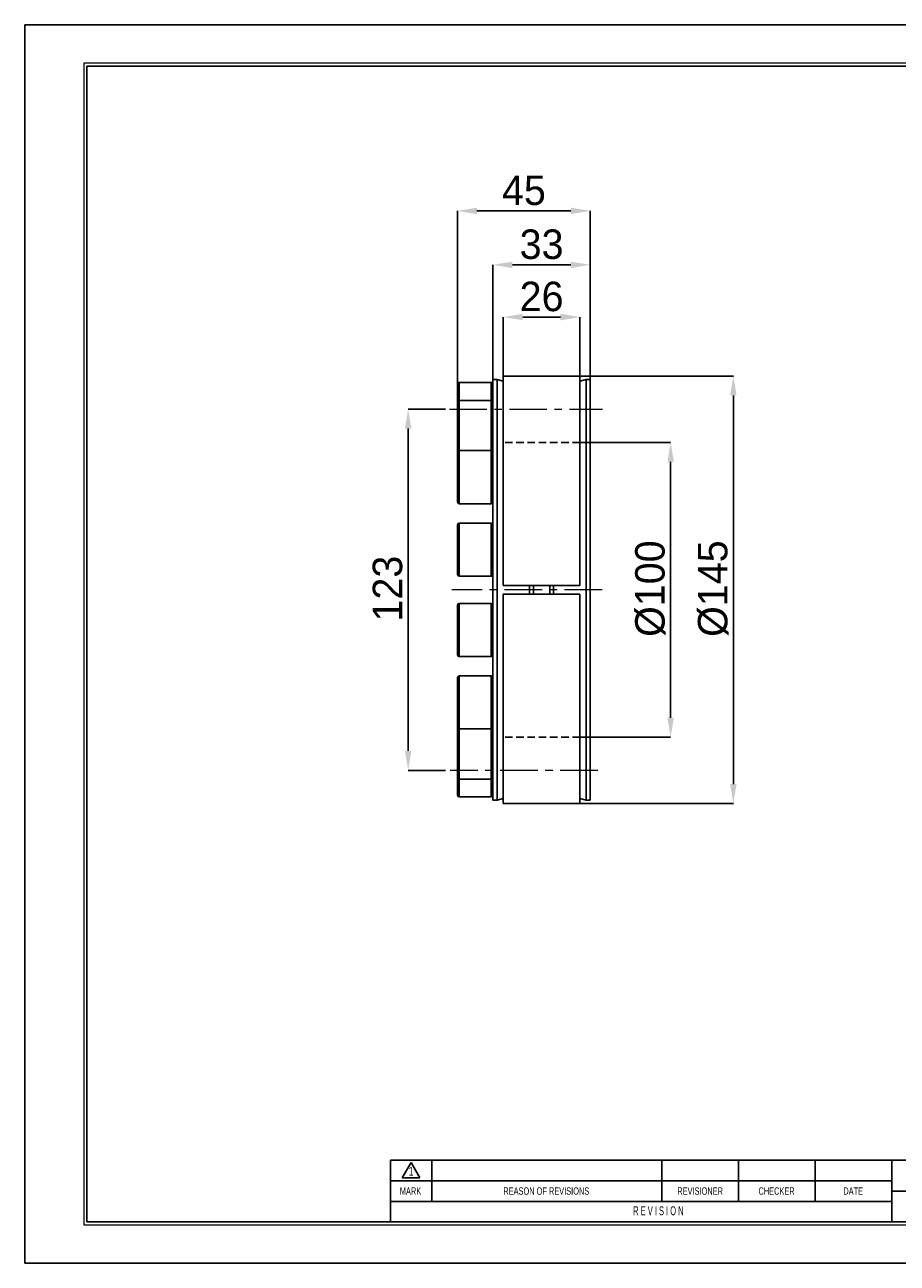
# Model space of a CAD drawing. Header units: millimetres. Extents: x 0 to 297, y 0 to 210.
# Tile 1 of 2: x 0 to 148, y 0 to 210. Entities that reach past the tile are written whole.
import ezdxf
from ezdxf.enums import TextEntityAlignment as Align

# ---------------------------------------------------------------- set-up
doc = ezdxf.new("R2010")
doc.units = ezdxf.units.MM
doc.header["$PDSIZE"] = -1
doc.linetypes.add('CENTERX2', pattern=[20.32, 12.7, -2.54, 2.54, -2.54])
doc.linetypes.add('HIDDEN', pattern=[1.905, 1.27, -0.635])
for name, color, linetype in [('가상선', 2, 'HIDDEN'), ('문자', 7, 'Continuous'), ('중심선', 1, 'CENTERX2')]:
    doc.layers.add(name, color=color, linetype=linetype)
doc.layers.add('치수선', color=5, linetype='Continuous', lineweight=15)
doc.styles.add('SLDTEXTSTYLE0', font='TXT', dxfattribs={"width": 0.75})
doc.styles.add('SLDTEXTSTYLE2', font='TXT', dxfattribs={"width": 0.75, "bigfont": 'bigfont'})
doc.styles.add('SLDTEXTSTYLE8', font='TXT', dxfattribs={"width": 0.633333})
doc.dimstyles.new('SLDDIMSTYLE0', dxfattribs={"dimtxt": 3.5, "dimasz": 3.302, "dimexe": 0, "dimexo": 0.0625, "dimgap": 0.875, "dimtad": 1, "dimlfac": 2, "dimrnd": 1e-09, "dimzin": 12, "dimdsep": 46, "dimtxsty": 'SLDTEXTSTYLE0', "dimsah": 1, "dimcen": 0.09, "dimadec": 0, "dimazin": 3, "dimtfac": 1, "dimtofl": 0, "dimtmove": 0, "dimatfit": 3, "dimfxl": 1, "dimfrac": 2, "dimtolj": 1, "dimtzin": 12, "dimarcsym": 0})
doc.dimstyles.new('SLDDIMSTYLE1', dxfattribs={"dimtxt": 3.5, "dimasz": 3.302, "dimexe": 0, "dimexo": 0.0625, "dimgap": 0.875, "dimtad": 1, "dimlfac": 2, "dimrnd": 1e-09, "dimzin": 12, "dimdsep": 46, "dimtxsty": 'SLDTEXTSTYLE0', "dimsah": 1, "dimcen": 0.09, "dimadec": 0, "dimazin": 3, "dimtfac": 1, "dimtmove": 0, "dimatfit": 0, "dimfxl": 1, "dimfrac": 2, "dimtolj": 1, "dimtzin": 12, "dimarcsym": 0})
doc.dimstyles.new('SLDDIMSTYLE2', dxfattribs={"dimtxt": 3.5, "dimasz": 3.302, "dimexe": 0, "dimexo": 0.0625, "dimgap": 0.875, "dimtad": 1, "dimdec": 0, "dimlfac": 2, "dimrnd": 1e-09, "dimzin": 12, "dimdsep": 46, "dimtxsty": 'SLDTEXTSTYLE0', "dimsah": 1, "dimcen": 0.09, "dimadec": 0, "dimazin": 3, "dimtfac": 1, "dimtofl": 0, "dimtmove": 0, "dimatfit": 3, "dimfxl": 1, "dimfrac": 2, "dimtolj": 1, "dimtzin": 12, "dimarcsym": 0})

# ---------------------------------------------------------------- blocks, each defined once
blk = doc.blocks.new('AAAA')
at = {"color": 250, "true_color": 0x191924}
for p, q in [((-298.87, 124.28), (-595.87, 124.28)), ((-595.87, 124.28), (-595.87, -85.72)), ((-595.87, -85.72), (-298.87, -85.72))]:
    blk.add_line(p, q, dxfattribs=at)
at = {"lineweight": 0}
for p, q in [((-305.37, 117.78), (-585.87, 117.78)), ((-585.87, 117.78), (-585.87, -79.22)), ((-585.87, -79.22), (-305.37, -79.22))]:
    blk.add_line(p, q, dxfattribs=at)
for p, q in [((-305.87, 117.28), (-585.37, 117.28)), ((-585.37, 117.28), (-585.37, -78.72)), ((-435.87, -68.22), (-533.87, -68.22)), ((-533.87, -68.22), (-533.87, -78.72)), ((-531.87, -71.21), (-530.37, -68.61)), ((-530.37, -68.61), (-528.87, -71.21)), ((-526.87, -68.22), (-526.87, -75.22)), ((-487.87, -68.22), (-487.87, -75.22)), ((-474.87, -68.22), (-474.87, -75.22)), ((-461.87, -68.22), (-461.87, -75.22)), ((-448.87, -68.22), (-448.87, -78.72)), ((-531.87, -71.21), (-528.87, -71.21)), ((-448.87, -71.72), (-533.87, -71.72)), ((-448.87, -75.22), (-533.87, -75.22)), ((-448.87, -73.52), (-435.87, -73.52)), ((-585.37, -78.72), (-305.87, -78.72))]:
    blk.add_line(p, q)
at = {"color": 250, "true_color": 0x191924, "width": 0.75}
for tag, height, style, p in [('TITLE', 2.5, 'SLDTEXTSTYLE2', (-358.7, -62.04)), ('도번', 2.5, 'SLDTEXTSTYLE2', (-344.69, -70.81)), ('필렛', 1.15, 'SLDTEXTSTYLE0', (-416.62, -75.73)), ('SCALE', 1.2, 'SLDTEXTSTYLE0', (-342.09, -76.51)), ('DATE', 1.2, 'SLDTEXTSTYLE0', (-318.85, -76.56)), ('모따기', 1.15, 'SLDTEXTSTYLE0', (-416.62, -78.33))]:
    blk.add_attdef(tag, text='', height=height, dxfattribs=dict(at, style=style)).set_placement(p, align=Align.BOTTOM_LEFT)
at = {"layer": '문자', "attachment_point": 2}
for s, insert, char_height, style in [('1', (-530.38, -69.37), 1.5, 'SLDTEXTSTYLE0'), ('MARK', (-530.48, -72.85), 1.25, 'SLDTEXTSTYLE0'), ('REASON OF REVISIONS', (-507.46, -72.85), 1.25, 'SLDTEXTSTYLE0'), ('REVISIONER', (-481.38, -72.85), 1.25, 'SLDTEXTSTYLE0'), ('CHECKER', (-468.42, -72.85), 1.25, 'SLDTEXTSTYLE0'), ('DATE', (-455.43, -72.85), 1.25, 'SLDTEXTSTYLE0'), ('R E V I S I O N', (-488.46, -76.07), 1.5, 'SLDTEXTSTYLE8')]:
    blk.add_mtext(s, dxfattribs=dict(at, insert=insert, char_height=char_height, style=style))
blk = doc.blocks.new('_D')
at = {"layer": 'Defpoints', "color": 0}
for p in [(93.8, 139.25), (93.8, 89.25), (109.18, 89.25)]:
    blk.add_point(p, dxfattribs=at)
at = {"layer": '치수선', "color": 0, "lineweight": -2}
for p, q in [((93.86, 139.25), (109.18, 139.25)), ((109.18, 135.95), (109.18, 92.55)), ((93.86, 89.25), (109.18, 89.25))]:
    blk.add_line(p, q, dxfattribs=at)
at = {"layer": '치수선', "color": 0}
for points in [[(108.63, 135.95), (109.73, 135.95), (109.18, 139.25)], [(108.63, 92.55), (109.73, 92.55), (109.18, 89.25)]]:
    blk.add_solid(points, dxfattribs=at)
at = {"layer": '치수선', "color": 3, "insert": (103.16, 114.45), "char_height": 5, "attachment_point": 2, "rotation": 90}
blk.add_mtext('\\A1;%%c100', dxfattribs=at)
blk = doc.blocks.new('_D_1')
at = {"layer": 'Defpoints', "color": 0}
for p in [(93.8, 150.5), (93.8, 78), (119.81, 78)]:
    blk.add_point(p, dxfattribs=at)
at = {"layer": '치수선', "color": 0, "lineweight": -2}
for p, q in [((93.86, 150.5), (119.81, 150.5)), ((119.81, 147.2), (119.81, 81.3)), ((93.86, 78), (119.81, 78))]:
    blk.add_line(p, q, dxfattribs=at)
at = {"layer": '치수선', "color": 0}
for points in [[(119.26, 147.2), (120.36, 147.2), (119.81, 150.5)], [(119.26, 81.3), (120.36, 81.3), (119.81, 78)]]:
    blk.add_solid(points, dxfattribs=at)
at = {"layer": '치수선', "color": 3, "insert": (113.8, 114.45), "char_height": 5, "attachment_point": 2, "rotation": 90}
blk.add_mtext('\\A1;%%c145', dxfattribs=at)
blk = doc.blocks.new('_D_2')
at = {"layer": 'Defpoints', "color": 0}
for p in [(80.8, 160.5), (80.8, 150.5), (93.8, 150.5)]:
    blk.add_point(p, dxfattribs=at)
at = {"layer": '치수선', "color": 0, "lineweight": -2}
for p, q in [((80.8, 150.56), (80.8, 160.5)), ((90.5, 160.5), (84.1, 160.5)), ((93.8, 150.56), (93.8, 160.5))]:
    blk.add_line(p, q, dxfattribs=at)
at = {"layer": '치수선', "color": 0}
for points in [[(84.1, 161.05), (84.1, 159.95), (80.8, 160.5)], [(90.5, 161.05), (90.5, 159.95), (93.8, 160.5)]]:
    blk.add_solid(points, dxfattribs=at)
at = {"layer": '치수선', "color": 3, "insert": (87.3, 166.5), "char_height": 5, "attachment_point": 2}
blk.add_mtext('\\A1;26', dxfattribs=at)
blk = doc.blocks.new('_D_3')
at = {"layer": 'Defpoints', "color": 0}
for p in [(71.05, 144.88), (64.68, 83.63), (71.05, 83.63)]:
    blk.add_point(p, dxfattribs=at)
at = {"layer": '치수선', "color": 0, "lineweight": -2}
for p, q in [((70.99, 144.88), (64.68, 144.88)), ((64.68, 141.58), (64.68, 86.93)), ((70.99, 83.63), (64.68, 83.63))]:
    blk.add_line(p, q, dxfattribs=at)
at = {"layer": '치수선', "color": 0}
for points in [[(64.13, 141.58), (65.23, 141.58), (64.68, 144.88)], [(64.13, 86.93), (65.23, 86.93), (64.68, 83.63)]]:
    blk.add_solid(points, dxfattribs=at)
at = {"layer": '치수선', "color": 3, "insert": (58.67, 114.45), "char_height": 5, "attachment_point": 2, "rotation": 90}
blk.add_mtext('\\A1;123', dxfattribs=at)
blk = doc.blocks.new('_D_4')
at = {"layer": 'Defpoints', "color": 0}
for p in [(79.05, 169.35), (79.05, 149.91), (95.55, 149.91)]:
    blk.add_point(p, dxfattribs=at)
at = {"layer": '치수선', "color": 0, "lineweight": -2}
for p, q in [((79.05, 149.98), (79.05, 169.35)), ((92.25, 169.35), (82.35, 169.35)), ((95.55, 149.98), (95.55, 169.35))]:
    blk.add_line(p, q, dxfattribs=at)
at = {"layer": '치수선', "color": 0}
for points in [[(82.35, 169.9), (82.35, 168.8), (79.05, 169.35)], [(92.25, 169.9), (92.25, 168.8), (95.55, 169.35)]]:
    blk.add_solid(points, dxfattribs=at)
at = {"layer": '치수선', "color": 3, "insert": (87.3, 175.35), "char_height": 5, "attachment_point": 2}
blk.add_mtext('\\A1;33', dxfattribs=at)
blk = doc.blocks.new('_D_5')
at = {"layer": 'Defpoints', "color": 0}
for p in [(73.05, 178.5), (95.55, 149.91), (73.05, 137.64)]:
    blk.add_point(p, dxfattribs=at)
at = {"layer": '치수선', "color": 0, "lineweight": -2}
for p, q in [((73.05, 137.71), (73.05, 178.5)), ((92.25, 178.5), (76.35, 178.5)), ((95.55, 149.98), (95.55, 178.5))]:
    blk.add_line(p, q, dxfattribs=at)
at = {"layer": '치수선', "color": 0}
for points in [[(76.35, 179.05), (76.35, 177.95), (73.05, 178.5)], [(92.25, 179.05), (92.25, 177.95), (95.55, 178.5)]]:
    blk.add_solid(points, dxfattribs=at)
at = {"layer": '치수선', "color": 3, "insert": (84.3, 184.5), "char_height": 5, "attachment_point": 2}
blk.add_mtext('\\A1;45', dxfattribs=at)

msp = doc.modelspace()

# ---------------------------------------------------------------- linework, layer by layer
for p, q in [((78.7478, 149.3772), (73.3478, 149.3772)), ((73.3478, 149.3772), (73.3478, 146.3444)), ((78.7478, 146.3444), (78.7478, 149.3772)), ((79.7478, 149.9147), (79.0478, 149.9147)), ((79.0478, 149.9147), (79.0478, 78.5897)), ((80.7978, 149.6529), (79.7478, 149.9147)), ((79.7478, 114.2522), (79.7478, 149.9147)), ((93.7978, 150.5022), (80.7978, 150.5022)), ((80.7978, 115.0022), (80.7978, 150.5022)), ((93.7978, 115.0022), (93.7978, 150.5022)), ((94.8478, 149.9147), (93.7978, 149.6529)), ((95.5478, 149.9147), (94.8478, 149.9147)), ((94.8478, 114.2522), (94.8478, 149.9147)), ((95.5478, 78.5897), (95.5478, 149.9147)), ((73.0478, 146.0444), (73.0478, 149.0772)), ((73.0478, 137.6444), (73.0478, 146.0444)), ((78.7478, 146.3444), (73.3478, 146.3444)), ((73.3478, 146.3444), (73.3478, 137.8466)), ((78.7478, 137.8466), (78.7478, 146.3444)), ((73.0478, 137.6444), (73.0518, 137.5955)), ((73.0478, 129.1466), (73.0478, 137.5466)), ((78.7478, 137.8466), (73.3478, 137.8466)), ((73.3478, 137.8466), (73.3478, 128.8466)), ((78.7478, 128.8466), (78.7478, 137.8466)), ((79.0438, 137.5955), (79.0478, 137.6444)), ((73.3478, 128.8466), (78.7478, 128.8466)), ((73.0478, 116.8669), (73.0478, 125.2669)), ((78.7478, 125.5669), (73.3478, 125.5669)), ((73.3478, 125.5669), (73.3478, 116.5669)), ((78.7478, 116.5669), (78.7478, 125.5669)), ((73.3478, 116.5669), (78.7478, 116.5669)), ((79.7478, 78.5897), (79.7478, 114.2522)), ((93.7978, 115.0022), (80.7978, 115.0022)), ((80.7978, 78.0022), (80.7978, 113.5022)), ((80.7978, 113.5022), (93.7978, 113.5022)), ((85.2478, 113.5022), (85.2478, 115.0022)), ((85.9228, 113.5022), (85.9228, 115.0022)), ((88.6728, 113.5022), (88.6728, 115.0022)), ((89.3478, 113.5022), (89.3478, 115.0022)), ((93.7978, 78.0022), (93.7978, 113.5022)), ((94.8478, 78.5897), (94.8478, 114.2522)), ((73.0478, 103.2375), (73.0478, 111.6375)), ((78.7478, 111.9375), (73.3478, 111.9375)), ((73.3478, 111.9375), (73.3478, 102.9375)), ((78.7478, 102.9375), (78.7478, 111.9375)), ((73.3478, 102.9375), (78.7478, 102.9375)), ((73.0478, 90.9578), (73.0478, 99.3578)), ((78.7478, 99.6578), (73.3478, 99.6578)), ((73.3478, 99.6578), (73.3478, 90.6578)), ((78.7478, 90.6578), (78.7478, 99.6578)), ((73.0518, 90.9089), (73.0478, 90.86)), ((73.0478, 90.7547), (73.0478, 90.86)), ((73.0478, 82.46), (73.0478, 90.7547)), ((73.3478, 90.6578), (78.7478, 90.6578)), ((73.3478, 90.6578), (73.3478, 82.16)), ((78.7478, 82.16), (78.7478, 90.6578)), ((79.0478, 90.86), (79.0438, 90.9089)), ((73.0478, 79.4272), (73.0478, 82.46)), ((73.3478, 82.16), (78.7478, 82.16)), ((73.3478, 82.16), (73.3478, 79.1272)), ((78.7478, 79.1272), (78.7478, 82.16)), ((73.3478, 79.1272), (78.7478, 79.1272)), ((79.0478, 78.5897), (79.7478, 78.5897)), ((79.7478, 78.5897), (80.7978, 78.8515)), ((80.7978, 78.0022), (93.7978, 78.0022)), ((93.7978, 78.8515), (94.8478, 78.5897)), ((94.8478, 78.5897), (95.5478, 78.5897))]:
    msp.add_line(p, q)
for centre, start, end in [((73.3478, 149.0772), 90, 180), ((78.7478, 149.0772), 0, 90), ((73.3478, 146.0444), 90, 180), ((78.7478, 146.0444), 0, 90), ((73.3478, 137.5466), 90, 180), ((78.7478, 137.5466), 0, 90), ((73.3478, 129.1466), 180, 270), ((78.7478, 129.1466), 270, 0), ((73.3478, 125.2669), 90, 180), ((78.7478, 125.2669), 0, 90), ((73.3478, 116.8669), 180, 270), ((78.7478, 116.8669), 270, 0), ((73.3478, 111.6375), 90, 180), ((78.7478, 111.6375), 0, 90), ((73.3478, 103.2375), 180, 270), ((78.7478, 103.2375), 270, 0), ((73.3478, 99.3578), 90, 180), ((78.7478, 99.3578), 0, 90), ((73.3478, 90.9578), 180, 270), ((78.7478, 90.9578), 270, 0), ((73.3478, 82.46), 180, 270), ((78.7478, 82.46), 270, 0), ((73.3478, 79.4272), 180, 270), ((78.7478, 79.4272), 270, 0)]:
    msp.add_arc(centre, 0.3, start, end)
at = {"layer": '가상선'}
for p, q in [((93.7978, 139.2522), (80.7978, 139.2522)), ((93.7978, 89.2522), (80.7978, 89.2522))]:
    msp.add_line(p, q, dxfattribs=at)
at = {"layer": '중심선', "linetype": 'CENTERX2', "lineweight": 0, "ltscale": 0.5}
for p, q in [((71.6902, 144.8772), (97.6226, 144.8772)), ((97.5478, 114.2522), (72.0982, 114.2522)), ((96.813, 83.6272), (71.7769, 83.6272))]:
    msp.add_line(p, q, dxfattribs=at)

# ---------------------------------------------------------------- block references
at = {"color": 7, "linetype": 'Continuous'}
msp.add_blockref('AAAA', (595.5563, 85.7758), dxfattribs=at)

# ---------------------------------------------------------------- dimensions: what is measured, and where the dimension line sits
at = {"layer": '치수선', "color": 5, "true_color": 0x0000ff}
for base, p1, p2, dimstyle, picture, middle in [((73.0478, 178.4967), (95.5478, 149.9147), (73.0478, 137.6444), 'SLDDIMSTYLE0', '_D_5', (84.2978, 178.4967)), ((79.0478, 169.3493), (95.5478, 149.9147), (79.0478, 149.9147), 'SLDDIMSTYLE1', '_D_4', (87.2978, 169.3493)), ((80.7978, 160.5022), (93.7978, 150.5022), (80.7978, 150.5022), 'SLDDIMSTYLE1', '_D_2', (87.2978, 160.5022))]:
    dim = msp.add_linear_dim(base=base, p1=p1, p2=p2, dimstyle=dimstyle, override={"dimtxt": 5, "dimtxsty": 'Standard', "dimclrt": 3}, dxfattribs=at)
    dim.commit()
    dim.dimension.update_dxf_attribs({"geometry": picture, "text_midpoint": middle, "dimtype": 160})
for base, p1, p2, picture, middle in [((119.8114, 78.0022), (93.7978, 150.5022), (93.7978, 78.0022), '_D_1', (119.8114, 114.4506)), ((109.1769, 89.2522), (93.7978, 139.2522), (93.7978, 89.2522), '_D', (109.1769, 114.4506))]:
    dim = msp.add_linear_dim(base=base, p1=p1, p2=p2, angle=90, text='%%c<>', dimstyle='SLDDIMSTYLE0', override={"dimtxt": 5, "dimtxsty": 'Standard', "dimclrt": 3}, dxfattribs=at)
    dim.commit()
    dim.dimension.update_dxf_attribs({"geometry": picture, "text_midpoint": middle, "dimtype": 160})
dim = msp.add_linear_dim(base=(64.6815778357, 83.6272125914), p1=(71.0478325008, 144.8772125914), p2=(71.0478325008, 83.6272125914), angle=90, dimstyle='SLDDIMSTYLE2', override={"dimtxt": 5, "dimtxsty": 'Standard', "dimclrt": 3}, dxfattribs=at)
dim.commit()
dim.dimension.update_dxf_attribs({"geometry": '_D_3', "text_midpoint": (64.6815778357, 114.4506162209), "dimtype": 160})

doc.saveas('drawing.dxf')
